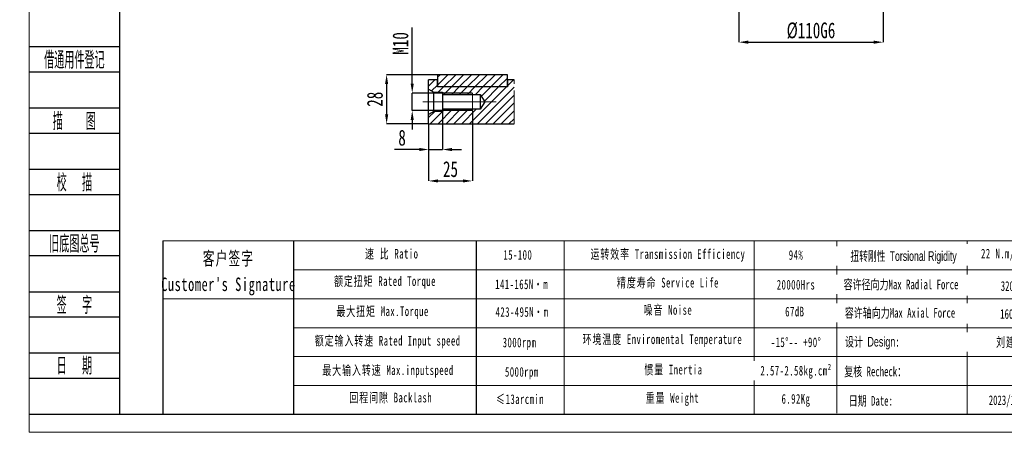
# Model space of a CAD drawing. Header units: millimetres. Extents: x 2706 to 2996, y 302 to 506.
# Tile 1 of 4: x 2706 to 2893, y 302 to 381. Entities that reach past the tile are written whole.
import ezdxf
from ezdxf.enums import TextEntityAlignment as Align

# ---------------------------------------------------------------- set-up
doc = ezdxf.new("R2010")
doc.units = ezdxf.units.MM
doc.linetypes.add('CENTERX2', pattern=[20.32, 12.7, -2.54, 2.54, -2.54])
doc.linetypes.add('PHANTOM', pattern=[12.7, 6.35, -1.27, 1.27, -1.27, 1.27, -1.27])
for name, color, linetype in [('2细线层', 4, 'Continuous'), ('6文字层', 3, 'Continuous'), ('7标注层', 4, 'Continuous')]:
    doc.layers.add(name, color=color, linetype=linetype)
doc.layers.add('SLD-0', color=7, linetype='Continuous', lineweight=18)
doc.layers.add('图框_外框线', color=7, linetype='Continuous', lineweight=18)
doc.styles.add('PC_TEXTSTYLE', font='ISOCP.SHX', dxfattribs={"width": 0.707, "bigfont": 'GBCBIG.SHX'})
doc.styles.add('SLDTEXTSTYLE1', font='TXT', dxfattribs={"width": 0.7})
doc.styles.add('标准', font='txt', dxfattribs={"width": 0.667})
doc.dimstyles.new('SLDDIMSTYLE2', dxfattribs={"dimtxt": 3, "dimasz": 1.8, "dimexe": 0, "dimexo": 0.0625, "dimgap": 0.75, "dimtad": 1, "dimlfac": 3, "dimrnd": 1e-09, "dimzin": 12, "dimdsep": 46, "dimtxsty": 'SLDTEXTSTYLE1', "dimsah": 1, "dimcen": 0.09, "dimadec": 0, "dimazin": 3, "dimtfac": 1, "dimtofl": 0, "dimtmove": 0, "dimatfit": 3, "dimfxl": 1, "dimfrac": 2, "dimtolj": 1, "dimtzin": 12, "dimarcsym": 0})
doc.dimstyles.new('SLDDIMSTYLE23', dxfattribs={"dimtxt": 3, "dimasz": 1.8, "dimexe": 0, "dimexo": 0.0625, "dimgap": 0.75, "dimtad": 1, "dimlfac": 4, "dimrnd": 1e-09, "dimzin": 12, "dimdsep": 46, "dimtxsty": 'SLDTEXTSTYLE1', "dimsah": 1, "dimcen": 0.09, "dimadec": 0, "dimazin": 3, "dimtfac": 1, "dimtofl": 0, "dimtmove": 0, "dimatfit": 3, "dimfxl": 1, "dimfrac": 2, "dimtolj": 1, "dimarcsym": 0})
doc.dimstyles.new('SLDDIMSTYLE5', dxfattribs={"dimtxt": 3, "dimasz": 1.8, "dimexe": 0, "dimexo": 0.0625, "dimgap": 0.75, "dimtad": 1, "dimlfac": 3, "dimrnd": 1e-09, "dimzin": 12, "dimdsep": 46, "dimtxsty": 'SLDTEXTSTYLE1', "dimsah": 1, "dimcen": 0.09, "dimadec": 0, "dimazin": 3, "dimtfac": 1, "dimtmove": 0, "dimatfit": 0, "dimfxl": 1, "dimfrac": 2, "dimtolj": 1, "dimtzin": 12, "dimarcsym": 0})

# ---------------------------------------------------------------- blocks, each defined once
blk = doc.blocks.new('*D107')
at = {"layer": '6文字层', "color": 0, "lineweight": -2}
for p, q in [((2842.51, 390.47), (2842.51, 376.4)), ((2870.01, 390.47), (2870.01, 376.4)), ((2844.31, 376.4), (2868.21, 376.4))]:
    blk.add_line(p, q, dxfattribs=at)
at = {"layer": '6文字层', "color": 0}
for points in [[(2844.31, 376.7), (2844.31, 376.1), (2842.51, 376.4)], [(2868.21, 376.1), (2868.21, 376.7), (2870.01, 376.4)]]:
    blk.add_solid(points, dxfattribs=at)
at = {"layer": 'Defpoints', "color": 0}
for p in [(2842.51, 390.53), (2870.01, 390.53), (2870.01, 376.4)]:
    blk.add_point(p, dxfattribs=at)
at = {"layer": '6文字层', "color": 0, "insert": (2856.26, 380.15), "char_height": 3, "attachment_point": 2, "style": 'SLDTEXTSTYLE1'}
blk.add_mtext('\\A1;%%c110G6', dxfattribs=at)
blk = doc.blocks.new('SW_HATCH_1')
at = {"color": 0, "linetype": 'Continuous', "lineweight": 18}
for p, q in [((0, 0), (-1.17, -1.17)), ((1, 1), (0.5, 0.5)), ((2.5, 1), (0.5, -1)), ((3.99, 1), (1.66, -1.33)), ((5.49, 1), (3.16, -1.33)), ((6.99, 1), (4.65, -1.33)), ((8.48, 1), (6.15, -1.33)), ((9.98, 1), (7.65, -1.33)), ((11.48, 1), (9.14, -1.33)), ((12.97, 1), (10.64, -1.33)), ((13.83, 0.36), (12.14, -1.33)), ((14.97, 0), (13.83, -1.14)), ((0.5, -1), (-0.59, -2.09)), ((1.66, -1.33), (0.66, -2.33)), ((3.16, -1.33), (1.74, -2.75)), ((4.65, -1.33), (3.24, -2.75)), ((6.15, -1.33), (4.73, -2.75)), ((7.65, -1.33), (6.23, -2.75)), ((13.63, -1.33), (6.63, -8.33)), ((9.14, -1.33), (7.73, -2.75)), ((15.08, -1.39), (8.13, -8.33)), ((10.64, -1.33), (8.87, -3.1)), ((12.14, -1.33), (9.43, -4.04)), ((13.83, -1.14), (13.63, -1.33)), ((15.08, -2.88), (9.63, -8.33)), ((3.4, -5.58), (0.65, -8.33)), ((1.9, -5.58), (1.5, -5.99)), ((4.89, -5.58), (2.14, -8.33)), ((6.39, -5.58), (3.64, -8.33)), ((7.89, -5.58), (5.14, -8.33)), ((15.08, -4.38), (11.12, -8.33)), ((-0.01, -6), (-1.17, -7.16)), ((1.48, -6), (-0.85, -8.33)), ((15.08, -5.88), (12.62, -8.33)), ((15.08, -7.37), (14.12, -8.33))]:
    blk.add_line(p, q, dxfattribs=at)
blk = doc.blocks.new('*D115')
at = {"layer": '6文字层', "color": 0, "lineweight": -2}
for p, q in [((2780.4, 368.53), (2780.4, 379.2)), ((2791.79, 366.73), (2780.4, 366.73)), ((2780.4, 363.4), (2780.4, 366.73)), ((2791.79, 363.4), (2780.4, 363.4)), ((2780.4, 361.6), (2780.4, 359.8))]:
    blk.add_line(p, q, dxfattribs=at)
at = {"layer": '6文字层', "color": 0}
for points in [[(2780.1, 368.53), (2780.7, 368.53), (2780.4, 366.73)], [(2780.7, 361.6), (2780.1, 361.6), (2780.4, 363.4)]]:
    blk.add_solid(points, dxfattribs=at)
at = {"layer": 'Defpoints', "color": 0}
for p in [(2780.4, 366.73), (2791.85, 366.73), (2791.85, 363.4)]:
    blk.add_point(p, dxfattribs=at)
at = {"layer": '6文字层', "color": 0, "insert": (2776.65, 376.17), "char_height": 3, "attachment_point": 2, "rotation": 90, "style": 'SLDTEXTSTYLE1'}
blk.add_mtext('\\A1;M10', dxfattribs=at)
blk = doc.blocks.new('*D116')
at = {"layer": '6文字层', "color": 0, "lineweight": -2}
for p, q in [((2785.12, 370.23), (2775.53, 370.23)), ((2775.53, 368.43), (2775.53, 362.7)), ((2783.45, 360.9), (2775.53, 360.9))]:
    blk.add_line(p, q, dxfattribs=at)
at = {"layer": '6文字层', "color": 0}
for points in [[(2775.83, 368.43), (2775.23, 368.43), (2775.53, 370.23)], [(2775.23, 362.7), (2775.83, 362.7), (2775.53, 360.9)]]:
    blk.add_solid(points, dxfattribs=at)
at = {"layer": 'Defpoints', "color": 0}
for p in [(2785.18, 370.23), (2775.53, 360.9), (2783.52, 360.9)]:
    blk.add_point(p, dxfattribs=at)
at = {"layer": '6文字层', "color": 0, "insert": (2771.78, 365.56), "char_height": 3, "attachment_point": 2, "rotation": 90, "style": 'SLDTEXTSTYLE1'}
blk.add_mtext('\\A1;28', dxfattribs=at)
blk = doc.blocks.new('*D117')
at = {"layer": '6文字层', "color": 0, "lineweight": -2}
for p, q in [((2786.18, 363.17), (2786.18, 356.01)), ((2783.52, 360.83), (2783.52, 356.01)), ((2781.72, 356.01), (2777.02, 356.01)), ((2783.52, 356.01), (2786.18, 356.01)), ((2787.98, 356.01), (2789.78, 356.01))]:
    blk.add_line(p, q, dxfattribs=at)
at = {"layer": '6文字层', "color": 0}
for points in [[(2781.72, 355.71), (2781.72, 356.31), (2783.52, 356.01)], [(2787.98, 356.31), (2787.98, 355.71), (2786.18, 356.01)]]:
    blk.add_solid(points, dxfattribs=at)
at = {"layer": 'Defpoints', "color": 0}
for p in [(2786.18, 363.23), (2783.52, 360.9), (2786.18, 356.01)]:
    blk.add_point(p, dxfattribs=at)
at = {"layer": '6文字层', "color": 0, "insert": (2778.47, 359.76), "char_height": 3, "attachment_point": 2, "style": 'SLDTEXTSTYLE1'}
blk.add_mtext('\\A1;8', dxfattribs=at)
blk = doc.blocks.new('*D118')
at = {"layer": '6文字层', "color": 0, "lineweight": -2}
for p, q in [((2791.85, 363.33), (2791.85, 350.04)), ((2783.52, 360.83), (2783.52, 350.04)), ((2785.32, 350.04), (2790.05, 350.04))]:
    blk.add_line(p, q, dxfattribs=at)
at = {"layer": '6文字层', "color": 0}
for points in [[(2785.32, 350.34), (2785.32, 349.74), (2783.52, 350.04)], [(2790.05, 349.74), (2790.05, 350.34), (2791.85, 350.04)]]:
    blk.add_solid(points, dxfattribs=at)
at = {"layer": 'Defpoints', "color": 0}
for p in [(2791.85, 363.4), (2783.52, 360.9), (2791.85, 350.04)]:
    blk.add_point(p, dxfattribs=at)
at = {"layer": '6文字层', "color": 0, "insert": (2787.68, 353.79), "char_height": 3, "attachment_point": 2, "style": 'SLDTEXTSTYLE1'}
blk.add_mtext('\\A1;25', dxfattribs=at)

msp = doc.modelspace()

# ---------------------------------------------------------------- linework, layer by layer
at = {"color": 7, "linetype": 'Continuous', "lineweight": 25}
for p, q in [((2785.182347, 369.228929), (2783.515675, 369.228929)), ((2783.515675, 367.472946), (2783.515675, 369.228929)), ((2785.182347, 370.228929), (2785.182347, 367.895596)), ((2798.515675, 370.228929), (2785.182347, 370.228929)), ((2785.182347, 367.895596), (2785.182347, 369.228929)), ((2798.515675, 367.895596), (2798.515675, 370.228929)), ((2799.762437, 369.228929), (2798.515675, 369.228929)), ((2798.515675, 369.228929), (2798.515675, 367.895596)), ((2783.515675, 367.472946), (2784.515677, 366.895596)), ((2783.515675, 362.651579), (2783.515675, 367.472946)), ((2798.515675, 367.895596), (2785.182347, 367.895596)), ((2784.515677, 366.895596), (2786.182342, 366.895596)), ((2784.515677, 363.228929), (2784.515677, 366.895596)), ((2786.182342, 366.895596), (2786.182342, 366.478929)), ((2786.182342, 366.478929), (2793.34901, 366.478929)), ((2786.182342, 366.478929), (2786.182342, 363.645596)), ((2793.34901, 366.478929), (2794.200232, 365.062263)), ((2793.34901, 366.478929), (2793.34901, 363.645596)), ((2786.182342, 363.645596), (2786.182342, 363.228929)), ((2793.34901, 363.645596), (2786.182342, 363.645596)), ((2794.200232, 365.062263), (2793.34901, 363.645596)), ((2784.515677, 363.228929), (2783.515675, 362.651579)), ((2783.515675, 360.895596), (2783.515675, 362.651579)), ((2786.182342, 363.228929), (2784.515677, 363.228929)), ((2783.515675, 360.895596), (2799.762437, 360.895596))]:
    msp.add_line(p, q, dxfattribs=at)
at = {"color": 7, "linetype": 'PHANTOM', "lineweight": 18}
msp.add_line((2799.762437, 360.895596), (2799.762437, 369.228929), dxfattribs=at)
for p, q in [((2757.816907, 338.640372), (2757.816907, 305.716173)), ((2792.569289, 338.640372), (2792.569289, 305.716173))]:
    msp.add_line(p, q)
at = {"layer": '2细线层'}
for p, q in [((2707.566544, 375.553399), (2724.682131, 375.553399)), ((2707.566544, 370.761034), (2724.682131, 370.761034)), ((2707.566544, 363.914799), (2724.682131, 363.914799)), ((2707.566544, 352.2762), (2724.682131, 352.2762)), ((2707.566544, 347.483836), (2724.682131, 347.483836)), ((2707.566544, 340.637601), (2724.682131, 340.637601)), ((2707.566544, 335.845236), (2724.682131, 335.845236)), ((2707.566544, 328.999001), (2724.682131, 328.999001)), ((2707.566544, 324.206637), (2724.682131, 324.206637)), ((2707.566544, 317.360402), (2724.682131, 317.360402)), ((2707.566544, 312.568037), (2724.682131, 312.568037)), ((2707.566544, 305.721802), (2724.682131, 305.721802))]:
    msp.add_line(p, q, dxfattribs=at)
at = {"layer": '6文字层', "color": 3}
msp.add_line((2707.566544, 359.122435), (2724.682131, 359.122435), dxfattribs=at)
at = {"layer": '7标注层', "color": 0}
msp.add_line((2732.980742, 338.640372), (2732.980742, 305.721802), dxfattribs=at)
at = {"layer": 'SLD-0'}
for p, q in [((2786.182343, 366.728929), (2791.849011, 366.728929)), ((2791.849011, 363.395596), (2791.849011, 366.728929)), ((2786.182343, 363.395596), (2791.849011, 363.395596)), ((2809.3136, 338.640372), (2809.3136, 305.725547)), ((2845.424427, 338.640372), (2845.424427, 305.721802))]:
    msp.add_line(p, q, dxfattribs=at)
at = {"layer": 'SLD-0', "color": 7, "linetype": 'CENTERX2', "lineweight": 18, "ltscale": 1.666667}
msp.add_line((2782.425224, 365.062263), (2796.379568, 365.062263), dxfattribs=at)
at = {"layer": '图框_外框线'}
for p, q in [((2732.980742, 338.640372), (2992.144519, 338.640372)), ((2885.973587, 338.640372), (2885.973587, 305.721802)), ((2757.816907, 333.147896), (2903.472274, 333.147896)), ((2732.980742, 327.65542), (2992.144519, 327.65542)), ((2757.816907, 322.162943), (2992.144519, 322.162943)), ((2757.816907, 311.177991), (2992.144519, 311.177991))]:
    msp.add_line(p, q, dxfattribs=at)
at = {"layer": '图框_外框线', "color": 3}
msp.add_lwpolyline([(2707.537107, 302.292797), (2995.573524, 302.292797), (2995.573524, 505.975693), (2707.537107, 505.975693)], close=True, dxfattribs=at)
at = {"layer": '图框_外框线', "color": 3, "lineweight": 25}
msp.add_lwpolyline([(2724.682131, 305.721802), (2992.144519, 305.721802), (2992.144519, 502.546688), (2724.682131, 502.546688)], close=True, dxfattribs=at)

# ---------------------------------------------------------------- block references
at = {"color": 7, "linetype": 'Continuous', "lineweight": 18}
msp.add_blockref('SW_HATCH_1', (2784.686794, 369.228929), dxfattribs=at)

# ---------------------------------------------------------------- texts
at = {"layer": '6文字层', "color": 3, "style": 'PC_TEXTSTYLE', "width": 0.775}
for s, p in [('借通用件登记', (2716.124338, 373.157217)), ('描   图', (2716.124338, 361.518617)), ('校  描', (2716.124338, 349.880018)), ('旧底图总号', (2716.124338, 338.241418)), ('签  字', (2716.124338, 326.602819)), ('日  期', (2716.128607, 315.032549))]:
    msp.add_text(s, height=3.2976124, dxfattribs=at).set_placement(p, align=Align.MIDDLE)
at = {"layer": 'SLD-0', "color": 1, "attachment_point": 2, "line_spacing_factor": 1.15057, "style": '标准'}
for s, insert, char_height, width in [('\\T1.1;速 比 Ratio', (2776.495267, 337.130098), 1.83082541, 14.95951085), ('\\T1.1;运转效率 Transmission Efficiency', (2829.033659, 337.073832), 1.83082541, 31.11222896), ("\\T1.1;客户签字\\PCustomer's Signature", (2745.441633, 336.608114), 2.56315557, 31.88591961), ('\\T1.1;\\pxqc;15-100', (2800.489163, 336.918927), 1.83082541, 7.78428701), ('\\T1.1;94%', (2853.405585, 336.88687), 1.8308254, 23.41384825), ('\\T1.1;额定扭矩 Rated Torque', (2775.208371, 331.921793), 1.83082541, 32.50580346), ('\\T1.1;精度寿命 Service Life', (2829.033659, 331.632694), 1.83082541, 24.42088817), ('\\T1.1;141-165N·m', (2801.215302, 331.321386), 1.83082541, 15.16403945), ('\\T1.1;20000Hrs', (2853.405585, 331.244064), 1.83082541, 23.41384825), ('\\T1.1;最大扭矩 Max.Torque', (2774.757957, 326.199085), 1.83082541, 21.61107557), ('{\\T1.1;423-495N·m}', (2801.280269, 326.062465), 1.83082541, 18.20839229), ('\\T1.1;噪音 Noise', (2829.033659, 326.453782), 1.83082541, 16.15511226), ('\\T1.1;67dB', (2853.180125, 326.133579), 1.8308254, 12.08129375), ('\\T1.1;额定输入转速 Rated Input speed', (2775.72313, 320.604976), 1.83082541, 28.73177864), ('\\T1.1;-15%%D-- +90%%D', (2853.405585, 320.311321), 1.83082541, 15.70532786), ('\\T1.1;3000rpm', (2800.805814, 320.271943), 1.83082541, 12.61512956), ('\\T1.1;最大输入转速 Max.inputspeed ', (2775.787474, 315.010871), 1.83082541, 28.89776182), ('\\T1.1;5000rpm', (2801.242762, 314.681661), 1.83082541, 40.03247873), ('\\T1.1;回程间隙 Backlash', (2776.302233, 309.802565), 1.83082541, 23.43153855), ('\\T1.1;≤13arcmin ', (2800.907977, 309.499256), 1.83082541, 14.08359532), ('\\T1.1;重量 Weight', (2829.886482, 309.737038), 1.83082541, 14.23614158), ('\\T1.1;6.92Kg', (2853.405585, 309.559605), 1.83082541, 12.24978501)]:
    msp.add_mtext(s, dxfattribs=dict(at, insert=insert, char_height=char_height, width=width))
at = {"layer": 'SLD-0', "color": 1, "width": 23.41384825, "attachment_point": 2, "style": '标准'}
for s, insert, char_height in [('{\\f宋体|b0|i0|c134|p2;设计 \\fArial|b0|i0|c0|p2;Design}:', (2867.940481, 320.409711), 1.83082541), ('{\\f宋体|b0|i0|c134|p2;日期 }Date:', (2867.639579, 309.186805), 1.83082541), ('2023/12/06', (2894.235779, 309.301978), 1.8308254)]:
    msp.add_mtext(s, dxfattribs=dict(at, insert=insert, char_height=char_height))

# ---------------------------------------------------------------- dimensions: what is measured, and where the dimension line sits
at = {"layer": '6文字层'}
dim = msp.add_linear_dim(base=(2870.012775, 376.400569), p1=(2842.512775, 390.530595), p2=(2870.012775, 390.530595), text='%%c<>G6', dimstyle='SLDDIMSTYLE23', dxfattribs=at)
dim.commit()
dim.dimension.update_dxf_attribs({"geometry": '*D107', "text_midpoint": (2856.262775, 376.400569), "dimtype": 160})
dim = msp.add_linear_dim(base=(2780.404274, 366.728929), p1=(2791.849011, 363.395596), p2=(2791.849011, 366.728929), angle=90, text='M<>', dimstyle='SLDDIMSTYLE5', dxfattribs=at)
dim.commit()
dim.dimension.update_dxf_attribs({"geometry": '*D115', "text_midpoint": (2780.404274, 376.173471), "dimtype": 160})
dim = msp.add_linear_dim(base=(2775.526081, 360.895596), p1=(2785.182344, 370.228929), p2=(2783.515676, 360.895596), angle=90, dimstyle='SLDDIMSTYLE2', dxfattribs=at)
dim.commit()
dim.dimension.update_dxf_attribs({"geometry": '*D116', "text_midpoint": (2775.526081, 365.562263), "dimtype": 160})
for base, p2, dimstyle, picture, middle in [((2786.182344, 356.011017), (2786.182344, 363.228929), 'SLDDIMSTYLE5', '*D117', (2778.465678, 356.011017)), ((2791.849011, 350.042684), (2791.849011, 363.395596), 'SLDDIMSTYLE2', '*D118', (2787.682344, 350.042684))]:
    dim = msp.add_linear_dim(base=base, p1=(2783.515678, 360.895596), p2=p2, dimstyle=dimstyle, dxfattribs=at)
    dim.commit()
    dim.dimension.update_dxf_attribs({"geometry": picture, "text_midpoint": middle, "dimtype": 160})

# ---------------------------------------------------------------- next in the draw order: texts
at = {"layer": 'SLD-0', "color": 1, "insert": (2894.544614, 337.156242), "char_height": 1.83082541, "width": 35.19581992, "attachment_point": 2, "style": '标准', "bg_fill": 2}
msp.add_mtext('{\\T1.1;22 N.m/arcmin}', dxfattribs=at)
at = {"layer": 'SLD-0', "color": 1, "insert": (2853.405585, 314.913436), "char_height": 1.83082541, "width": 35.19581992, "attachment_point": 2, "line_spacing_factor": 1.15057, "style": '标准', "bg_fill": 2}
msp.add_mtext('{\\T1.1;2.57-2.58kg.cm²}', dxfattribs=at)

# ---------------------------------------------------------------- next in the draw order: linework, layer by layer
at = {"layer": '图框_外框线'}
for p, q in [((2861.170643, 338.640372), (2861.170643, 305.904397)), ((2757.816907, 316.670467), (2992.144519, 316.670467))]:
    msp.add_line(p, q, dxfattribs=at)

# ---------------------------------------------------------------- next in the draw order: texts
at = {"layer": 'SLD-0', "color": 1, "char_height": 1.83082541, "attachment_point": 2, "line_spacing_factor": 1.15057, "style": '标准'}
for s, insert, width in [('{\\T1.1;环境温度 Enviromental Temperature}', (2827.984041, 320.881533), 35.19581992), ('\\T1.1;惯量 Inertia', (2830.083282, 315.112617), 16.54013784)]:
    msp.add_mtext(s, dxfattribs=dict(at, insert=insert, width=width))
at = {"layer": 'SLD-0', "color": 1, "insert": (2868.474144, 314.76), "char_height": 1.83082541, "width": 23.41384825, "attachment_point": 2, "style": '标准'}
msp.add_mtext('{\\f宋体|b0|i0|c134|p2;复核 Recheck：}', dxfattribs=at)

# ---------------------------------------------------------------- next in the draw order: texts
at = {"layer": 'SLD-0', "color": 1, "char_height": 1.83082541, "width": 35.19581992, "attachment_point": 2, "style": '标准', "bg_fill": 2}
for s, insert in [('{\\f宋体|b0|i0|c134|p2;\\W0.65;扭转刚性 \\fArial|b0|i0|c0|p34;Torsional Rigidity}', (2873.8718, 336.685314)), ('{\\f宋体|b0|i0|c134|p2;容许径向力Max Radial Force}', (2873.394727, 331.294461)), ('{\\f宋体|b0|i0|c134|p2;容许轴向力Max Axial Force}', (2873.196798, 325.900561)), ('{\\fSimSun|b0|i0|c134|p2;\\T1.1;刘建勇 }', (2894.295028, 320.339037))]:
    msp.add_mtext(s, dxfattribs=dict(at, insert=insert))

# ---------------------------------------------------------------- next in the draw order: texts
for s, insert in [('{\\fSimSun|b1|i0|c134|p2;3200 N}', (2894.856972, 330.991321)), ('{\\fSimSun|b1|i0|c134|p2;1600 N}', (2894.756815, 325.681619))]:
    msp.add_mtext(s, dxfattribs=dict(at, insert=insert))

doc.saveas('drawing.dxf')
